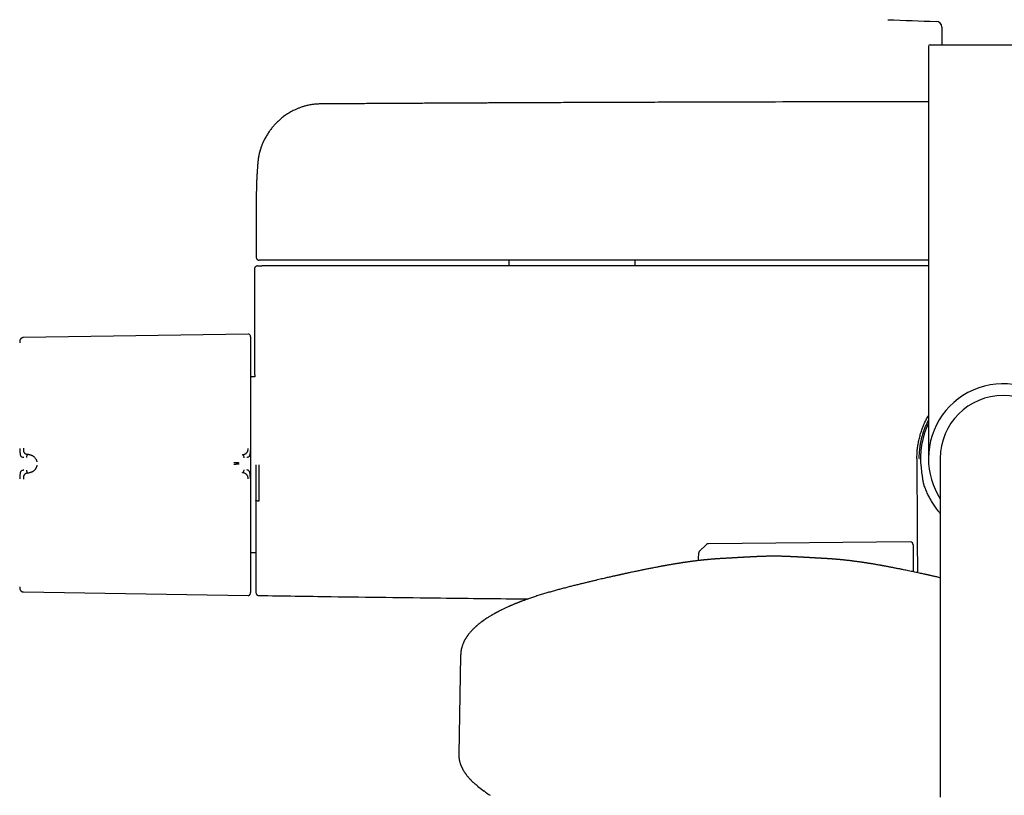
# Model space of a CAD drawing. Header units: millimetres. Extents: x 8 to 1764, y 12 to 2805.
# Tile 5 of 26: x 726 to 898, y 1314 to 1449. Entities that reach past the tile are written whole.
import ezdxf

# ---------------------------------------------------------------- set-up
doc = ezdxf.new("R2010")
doc.units = ezdxf.units.MM

msp = doc.modelspace()

# ---------------------------------------------------------------- linework, layer by layer
at = {"color": 7, "linetype": 'Continuous', "lineweight": 30}
for p, q in [((886.77, 1447.41), (886.77, 1444.36)), ((884.42, 1444.06), (884.42, 1372.36)), ((884.72, 1444.36), (910.12, 1444.36)), ((767.52, 1417.84), (767.52, 1417.8)), ((767.52, 1417.8), (767.52, 1407.36)), ((811.42, 1406.86), (811.42, 1405.86)), ((833.42, 1405.86), (833.42, 1406.86)), ((767.22, 1405.36), (767.22, 1391.83)), ((766.1, 1394), (727.01, 1393.4)), ((766.59, 1393.03), (766.58, 1393.2)), ((767.24, 1386.56), (766.59, 1386.56)), ((727.95, 1373.04), (727.8, 1373.05)), ((882.82, 1372.36), (882.86, 1372.35)), ((882.82, 1372.36), (882.86, 1372.35)), ((886.47, 1372.36), (886.47, 1313.4)), ((883.14, 1370.7), (883.14, 1370.69)), ((727.8, 1369.82), (727.95, 1369.84)), ((845.83, 1357.37), (844.57, 1356.14)), ((881.26, 1357.82), (846.17, 1357.51)), ((881.77, 1357.32), (881.77, 1352.63)), ((766.59, 1355.96), (767.42, 1355.96)), ((866.22, 1354.95), (866.22, 1354.95)), ((727.01, 1349.12), (766.1, 1348.52)), ((803.05, 1338), (802.74, 1320.9)), ((806.01, 1315.36), (805.81, 1315.51)), ((806, 1315.35), (807.13, 1314.47))]:
    msp.add_line(p, q, dxfattribs=at)
at = {"color": 7, "linetype": 'Continuous', "lineweight": 30, "flags": 128}
for points in [[(767.43, 1371.26), (767.43, 1371.21), (767.43, 1371.13), (767.43, 1370.99), (767.43, 1370.82), (767.43, 1370.61), (767.43, 1370.36), (767.43, 1370.08), (767.43, 1369.76), (767.43, 1369.44), (767.43, 1369.09), (767.43, 1368.95), (767.43, 1368.8), (767.43, 1368.65), (767.43, 1368.55), (767.43, 1367.88), (767.43, 1367.22), (767.43, 1366.57), (767.43, 1365.92), (767.43, 1365.28), (767.43, 1364.32), (767.43, 1363.84), (767.43, 1363.61), (767.43, 1363.55), (767.43, 1363.54), (767.43, 1363.53), (767.43, 1363.53), (767.43, 1363.53), (767.43, 1363.53), (767.43, 1363.53), (767.43, 1363.53), (767.43, 1363.48), (767.43, 1363.39), (767.43, 1363.26), (767.43, 1363.1), (767.43, 1362.9), (767.43, 1362.68), (767.43, 1362.43), (767.43, 1362.14), (767.43, 1361.83), (767.43, 1361.48), (767.43, 1361.24), (767.43, 1361.07), (767.43, 1360.95), (767.43, 1360.82), (767.43, 1360.7), (767.43, 1360.57), (767.43, 1360.11), (767.43, 1359.63), (767.43, 1359.15), (767.43, 1358.86), (767.43, 1358.56), (767.43, 1358.26), (767.43, 1357.96), (767.43, 1357.62), (767.43, 1357.31), (767.43, 1357.04), (767.43, 1356.81), (767.43, 1356.62), (767.43, 1356.45), (767.43, 1356.24), (767.43, 1356.01), (767.43, 1355.78), (767.43, 1355.53), (767.43, 1355.27), (767.43, 1355.04), (767.43, 1354.45), (767.43, 1353.9), (767.43, 1353.53), (767.43, 1353.2), (767.43, 1352.91), (767.43, 1352.61), (767.43, 1352.32), (767.43, 1352.22), (767.43, 1352.13), (767.43, 1352.03), (767.43, 1351.94), (767.43, 1351.85), (767.43, 1351.79), (767.43, 1351.65), (767.43, 1351.51), (767.43, 1351.37), (767.43, 1351.24), (767.43, 1351.11), (767.43, 1350.99), (767.43, 1350.91), (767.43, 1350.84), (767.43, 1350.78), (767.43, 1350.74), (767.43, 1350.71), (767.43, 1350.69), (767.43, 1350.67), (767.43, 1350.67), (767.43, 1350.67)], [(767.47, 1371.26), (767.47, 1370.71), (767.47, 1370.12), (767.47, 1369.5), (767.47, 1368.84), (767.47, 1368.13), (767.47, 1367.85), (767.47, 1367.57), (767.47, 1367.28), (767.47, 1367), (767.47, 1366.72), (767.47, 1366.42), (767.47, 1366.09), (767.47, 1365.77), (767.47, 1365.45), (767.47, 1365.09), (767.47, 1365.08), (767.47, 1365.07), (767.47, 1365.07), (767.47, 1365.07), (767.47, 1365.07), (767.47, 1365.07), (767.47, 1365.07), (767.47, 1365.07), (767.47, 1365.07), (767.47, 1365.07)], [(844.42, 1355.8), (844.39, 1354.99), (844.38, 1354.58)]]:
    msp.add_lwpolyline(points, dxfattribs=at)
at = {"color": 7, "linetype": 'Continuous', "lineweight": 30}
for centre, radius, start, end in [((897.42, 1889.51), 441.25, 267.3946, 268.4905), ((885.77, 1447.41), 1, 0, 88.4905), ((884.72, 1444.06), 0.3, 90, 180), ((766.11, 1393.6), 0.396, 16.6163, 90.8829), ((897.42, 1372.36), 13, 327.3846, 180), ((897.42, 1372.36), 10.95, 0, 180), ((897.42, 1372.36), 14.37, 154.7516, 186.6248), ((897.42, 1372.36), 13, 180, 212.6154), ((846.18, 1357.01), 0.5, 90.5, 134.362), ((881.27, 1357.32), 0.5, 0, 90.5), ((844.92, 1355.78), 0.5, 134.362, 178.2461), ((764.2, 1349.48), 2.39, 343.3885, 360), ((1767.22, 1371.26), 1000, 181.17981, 181.27569)]:
    msp.add_arc(centre, radius, start, end, dxfattribs=at)
for points, knots in [([(778.63, 1434.05), (778.41, 1434.04), (777.97, 1434.03), (777.34, 1433.96), (776.73, 1433.86), (776.15, 1433.72), (775.61, 1433.57), (775.09, 1433.39), (774.61, 1433.2), (774.16, 1433), (773.75, 1432.78), (773.35, 1432.56), (772.97, 1432.33), (772.6, 1432.08), (772.28, 1431.85), (771.99, 1431.62), (771.64, 1431.33), (771.23, 1430.96), (770.77, 1430.5), (770.34, 1430.01), (769.94, 1429.5), (769.56, 1428.96), (769.21, 1428.38), (768.91, 1427.82), (768.66, 1427.29), (768.46, 1426.8), (768.28, 1426.28), (768.11, 1425.74), (767.98, 1425.17), (767.87, 1424.6), (767.83, 1424.22), (767.81, 1424.04)], [0, 0, 0, 0, 0.041428, 0.081257, 0.119522, 0.156246, 0.191445, 0.225127, 0.257295, 0.287935, 0.317016, 0.344531, 0.373478, 0.400441, 0.425415, 0.448392, 0.469392, 0.509904, 0.551682, 0.590768, 0.630898, 0.672067, 0.714271, 0.757578, 0.789644, 0.822788, 0.857005, 0.892305, 0.928697, 0.966153, 1, 1, 1, 1]), ([(884.42, 1434.42), (882.67, 1434.42), (874.23, 1434.42), (859.08, 1434.39), (844.98, 1434.36), (836.86, 1434.33), (834.74, 1434.32), (832.62, 1434.32), (830.5, 1434.31), (828.37, 1434.3), (826.27, 1434.29), (824.24, 1434.29), (822.31, 1434.28), (820.49, 1434.27), (818.7, 1434.26), (816.95, 1434.26), (815.24, 1434.25), (813.95, 1434.24), (813.04, 1434.24), (812.5, 1434.24), (811.93, 1434.23), (811.33, 1434.23), (810.7, 1434.23), (809.99, 1434.23), (809.21, 1434.22), (808.34, 1434.22), (807.44, 1434.21), (806.48, 1434.21), (805.47, 1434.2), (804.41, 1434.2), (803.31, 1434.19), (802.16, 1434.19), (800.96, 1434.18), (799.72, 1434.17), (798.44, 1434.17), (797.11, 1434.16), (795.74, 1434.15), (794.32, 1434.15), (792.86, 1434.14), (791.35, 1434.13), (789.79, 1434.12), (788.24, 1434.11), (786.69, 1434.1), (785.15, 1434.09), (783.57, 1434.08), (781.95, 1434.08), (780.3, 1434.06), (779.19, 1434.05), (778.63, 1434.05)], [0, 0, 0, 0, 0.049527, 0.239495, 0.429463, 0.449523, 0.469584, 0.489645, 0.509705, 0.529766, 0.549807, 0.569508, 0.587171, 0.604453, 0.621356, 0.637879, 0.654022, 0.669785, 0.674665, 0.679755, 0.685139, 0.690817, 0.696788, 0.703054, 0.710815, 0.718984, 0.727561, 0.736546, 0.746135, 0.756149, 0.766588, 0.777451, 0.78874, 0.800453, 0.812591, 0.825154, 0.838141, 0.851554, 0.865391, 0.879653, 0.89434, 0.909452, 0.923677, 0.938259, 0.953199, 0.968497, 0.984164, 1, 1, 1, 1]), ([(769.2, 1428.35), (769.19, 1428.34), (769.14, 1428.24), (769.06, 1428.1), (768.97, 1427.93), (768.91, 1427.81), (768.85, 1427.69), (768.79, 1427.57), (768.74, 1427.46), (768.7, 1427.36), (768.65, 1427.26), (768.6, 1427.14), (768.53, 1426.98), (768.46, 1426.79), (768.37, 1426.56), (768.28, 1426.3), (768.22, 1426.08), (768.17, 1425.92), (768.14, 1425.83), (768.12, 1425.75), (768.1, 1425.67), (768.08, 1425.6), (768.06, 1425.5), (768.03, 1425.37), (767.99, 1425.22), (767.96, 1425.08), (767.94, 1424.94), (767.91, 1424.81), (767.89, 1424.67), (767.87, 1424.54), (767.85, 1424.39), (767.83, 1424.23), (767.81, 1424.09), (767.8, 1423.99), (767.8, 1423.96)], [0, 0, 0, 0, 0.00924, 0.070874, 0.103124, 0.133689, 0.162569, 0.189764, 0.215272, 0.239092, 0.261225, 0.288874, 0.32554, 0.371225, 0.422443, 0.481652, 0.548859, 0.571885, 0.589812, 0.607416, 0.624697, 0.641656, 0.658291, 0.692849, 0.725923, 0.757488, 0.787543, 0.816113, 0.844139, 0.874227, 0.906414, 0.940749, 0.977292, 1, 1, 1, 1]), ([(767.8, 1423.96), (767.8, 1423.93), (767.79, 1423.86), (767.78, 1423.74), (767.77, 1423.62), (767.76, 1423.5), (767.75, 1423.38), (767.74, 1423.27), (767.73, 1423.15), (767.72, 1423.01), (767.71, 1422.85), (767.7, 1422.66), (767.68, 1422.47), (767.67, 1422.28), (767.66, 1422.09), (767.65, 1421.9), (767.63, 1421.72), (767.62, 1421.55), (767.62, 1421.38), (767.61, 1421.21), (767.6, 1421.04), (767.59, 1420.85), (767.58, 1420.66), (767.57, 1420.47), (767.56, 1420.28), (767.56, 1420.1), (767.55, 1419.93), (767.55, 1419.76), (767.54, 1419.6), (767.54, 1419.43), (767.53, 1419.27), (767.53, 1419.11), (767.53, 1418.95), (767.53, 1418.77), (767.52, 1418.61), (767.52, 1418.48), (767.52, 1418.36), (767.52, 1418.25), (767.52, 1418.14), (767.52, 1418.03), (767.52, 1417.93), (767.52, 1417.86), (767.52, 1417.82)], [0, 0, 0, 0, 0.014073, 0.0344528, 0.0534633, 0.0718434, 0.0898157, 0.1075742, 0.1259077, 0.1453439, 0.1742856, 0.2037688, 0.2333691, 0.2638149, 0.2953103, 0.3252321, 0.3535692, 0.3809331, 0.4075301, 0.4353849, 0.4637378, 0.4935908, 0.5247043, 0.5570067, 0.5889962, 0.6175063, 0.6446041, 0.6717311, 0.6991847, 0.7268644, 0.7545802, 0.7823276, 0.8107305, 0.8414456, 0.8745619, 0.8941998, 0.914594, 0.9347085, 0.9533032, 0.9703799, 0.9859436, 1, 1, 1, 1]), ([(767.52, 1407.36), (767.52, 1407.32), (767.53, 1407.24), (767.56, 1407.15), (767.59, 1407.09), (767.62, 1407.05), (767.64, 1407.03), (767.67, 1406.99), (767.72, 1406.96), (767.78, 1406.92), (767.85, 1406.88), (767.94, 1406.86), (767.99, 1406.86), (768.02, 1406.86)], [0, 0, 0, 0, 0.120653, 0.223633, 0.303955, 0.334767, 0.36325, 0.400668, 0.478387, 0.584053, 0.701568, 0.840573, 1, 1, 1, 1]), ([(768.25, 1406.86), (768.25, 1406.86), (768.25, 1406.86), (768.25, 1406.86), (768.25, 1406.86), (768.24, 1406.86), (768.24, 1406.86), (768.23, 1406.86), (768.23, 1406.86), (768.23, 1406.86), (768.23, 1406.86), (768.23, 1406.86), (768.22, 1406.86), (768.22, 1406.86), (768.22, 1406.86), (768.22, 1406.86), (768.22, 1406.86), (768.21, 1406.86), (768.2, 1406.86), (768.19, 1406.86), (768.19, 1406.86), (768.18, 1406.86), (768.18, 1406.86), (768.15, 1406.86), (768.1, 1406.86), (768.05, 1406.86), (768.02, 1406.86), (768.02, 1406.86), (768.02, 1406.86)], [0, 0, 0, 0, 0.007098, 0.015378, 0.024839, 0.034649, 0.043776, 0.052903, 0.06203, 0.064029, 0.065774, 0.067837, 0.070218, 0.072918, 0.075936, 0.079273, 0.09009, 0.103316, 0.125041, 0.139826, 0.154331, 0.168837, 0.183346, 0.197858, 0.353332, 0.630969, 0.878854, 1, 1, 1, 1]), ([(768.75, 1406.86), (768.72, 1406.86), (768.65, 1406.86), (768.56, 1406.86), (768.48, 1406.86), (768.41, 1406.86), (768.36, 1406.86), (768.33, 1406.86), (768.29, 1406.86), (768.27, 1406.86), (768.26, 1406.86), (768.25, 1406.86)], [0, 0, 0, 0, 0.124313, 0.250379, 0.373554, 0.499975, 0.581965, 0.664762, 0.749742, 0.866522, 1, 1, 1, 1]), ([(884.42, 1406.86), (883.6, 1406.86), (876.5, 1406.86), (863.11, 1406.86), (844.23, 1406.86), (825.36, 1406.86), (806.49, 1406.86), (787.62, 1406.86), (775.04, 1406.86), (768.75, 1406.86)], [0, 0, 0, 0, 0.021098, 0.184242, 0.347388, 0.510536, 0.673686, 0.836841, 1, 1, 1, 1]), ([(767.72, 1405.86), (767.67, 1405.85), (767.57, 1405.84), (767.44, 1405.78), (767.33, 1405.68), (767.26, 1405.57), (767.22, 1405.46), (767.22, 1405.38), (767.22, 1405.35)], [0, 0, 0, 0, 0.176854, 0.367296, 0.563683, 0.716408, 0.862915, 1, 1, 1, 1]), ([(767.72, 1405.86), (767.72, 1405.86), (767.72, 1405.86), (767.76, 1405.86), (767.83, 1405.86), (767.92, 1405.86), (767.96, 1405.86)], [0, 0, 0, 0, 0.129979, 0.419964, 0.709967, 1, 1, 1, 1]), ([(767.96, 1405.86), (767.97, 1405.86), (767.97, 1405.86), (768, 1405.86), (768.05, 1405.86), (768.12, 1405.86), (768.2, 1405.86), (768.29, 1405.86), (768.38, 1405.86), (768.45, 1405.86), (768.48, 1405.86)], [0, 0, 0, 0, 0.120081, 0.240494, 0.369919, 0.499995, 0.62942, 0.759495, 0.879582, 1, 1, 1, 1]), ([(884.42, 1405.86), (883.59, 1405.86), (876.47, 1405.86), (863.03, 1405.86), (844.12, 1405.86), (825.21, 1405.86), (806.3, 1405.86), (787.39, 1405.86), (774.78, 1405.86), (768.48, 1405.86)], [0, 0, 0, 0, 0.0213265, 0.1844324, 0.3475398, 0.5106494, 0.6737621, 0.8368787, 1, 1, 1, 1]), ([(726.42, 1392.89), (726.41, 1392.86), (726.38, 1392.73), (726.38, 1392.6), (726.37, 1392.5)], [0, 0, 0, 0, 0.219601, 1, 1, 1, 1]), ([(727.01, 1393.4), (726.97, 1393.39), (726.9, 1393.39), (726.8, 1393.36), (726.71, 1393.32), (726.62, 1393.25), (726.54, 1393.17), (726.48, 1393.09), (726.44, 1392.99), (726.42, 1392.92), (726.41, 1392.89)], [0, 0, 0, 0, 0.118974, 0.24329, 0.370908, 0.500425, 0.629749, 0.757022, 0.881088, 1, 1, 1, 1]), ([(766.58, 1393.2), (766.58, 1393.21), (766.58, 1393.24), (766.58, 1393.28), (766.57, 1393.32), (766.57, 1393.36), (766.56, 1393.39), (766.56, 1393.43), (766.55, 1393.45), (766.55, 1393.48), (766.54, 1393.52), (766.53, 1393.58), (766.51, 1393.64), (766.5, 1393.69), (766.49, 1393.7)], [0, 0, 0, 0, 0.148706, 0.350976, 0.476305, 0.57918, 0.660142, 0.720609, 0.744277, 0.764669, 0.810187, 0.867385, 0.949069, 1, 1, 1, 1]), ([(766.59, 1372.23), (766.59, 1372.52), (766.59, 1373.1), (766.59, 1373.97), (766.59, 1374.84), (766.59, 1375.72), (766.59, 1376.54), (766.59, 1377.3), (766.59, 1377.99), (766.59, 1378.68), (766.59, 1379.37), (766.59, 1380.12), (766.59, 1380.92), (766.59, 1381.77), (766.59, 1382.61), (766.59, 1383.43), (766.59, 1384.22), (766.59, 1384.98), (766.59, 1385.72), (766.59, 1386.43), (766.59, 1387.11), (766.59, 1387.76), (766.59, 1388.38), (766.59, 1388.97), (766.59, 1389.52), (766.59, 1390), (766.59, 1390.4), (766.59, 1390.75), (766.59, 1391.08), (766.59, 1391.37), (766.59, 1391.67), (766.59, 1391.96), (766.59, 1392.23), (766.59, 1392.46), (766.59, 1392.65), (766.59, 1392.8), (766.59, 1392.91), (766.59, 1392.98), (766.59, 1393.03), (766.59, 1393.03), (766.59, 1393.03)], [0, 0, 0, 0, 0.025952, 0.051905, 0.078484, 0.105246, 0.132415, 0.154017, 0.175632, 0.197665, 0.219769, 0.241891, 0.270552, 0.29922, 0.328199, 0.35726, 0.386479, 0.415276, 0.444127, 0.473038, 0.50197, 0.53138, 0.560795, 0.590076, 0.619305, 0.648378, 0.671087, 0.693811, 0.71623, 0.738581, 0.760951, 0.788826, 0.816706, 0.844065, 0.871258, 0.898052, 0.924, 0.949742, 0.974865, 1, 1, 1, 1]), ([(767.22, 1391.83), (767.22, 1391.77), (767.22, 1391.35), (767.22, 1390.56), (767.23, 1389.65), (767.23, 1388.93), (767.23, 1388.42), (767.23, 1387.95), (767.23, 1387.5), (767.24, 1387.05), (767.24, 1386.73), (767.24, 1386.57), (767.24, 1386.56)], [0, 0, 0, 0, 0.036933, 0.241767, 0.452203, 0.557368, 0.653378, 0.739189, 0.823672, 0.908166, 0.991801, 1, 1, 1, 1]), ([(882.42, 1372.36), (882.42, 1372.64), (882.43, 1373.2), (882.5, 1374.04), (882.62, 1374.87), (882.79, 1375.7), (883, 1376.51), (883.25, 1377.31), (883.55, 1378.1), (883.9, 1378.87), (884.19, 1379.45), (884.37, 1379.76), (884.42, 1379.83)], [0, 0, 0, 0, 0.107524, 0.215048, 0.322572, 0.430096, 0.53762, 0.645144, 0.752668, 0.860192, 0.967716, 1, 1, 1, 1]), ([(882.82, 1372.36), (882.82, 1372.53), (882.82, 1372.86), (882.85, 1373.36), (882.89, 1373.86), (882.96, 1374.41), (883.06, 1375.02), (883.19, 1375.68), (883.36, 1376.33), (883.57, 1376.98), (883.8, 1377.62), (884.05, 1378.22), (884.26, 1378.68), (884.38, 1378.93), (884.42, 1378.99)], [0, 0, 0, 0, 0.072689, 0.145377, 0.218322, 0.291265, 0.3886, 0.48599, 0.583327, 0.682107, 0.78094, 0.879726, 0.967533, 1, 1, 1, 1]), ([(726.41, 1374.06), (726.41, 1373.96), (726.42, 1373.77), (726.42, 1373.5), (726.43, 1373.25), (726.46, 1373.04), (726.5, 1372.88), (726.55, 1372.76), (726.62, 1372.7), (726.72, 1372.64), (726.83, 1372.6), (726.97, 1372.58), (727.05, 1372.58), (727.1, 1372.57), (727.11, 1372.57), (727.11, 1372.57), (727.12, 1372.57)], [0, 0, 0, 0, 0.117772, 0.228252, 0.33124, 0.427014, 0.515099, 0.595624, 0.669421, 0.735797, 0.846044, 0.926768, 0.978141, 0.992758, 0.997301, 1, 1, 1, 1]), ([(727.01, 1374.13), (727.01, 1374.08), (727.01, 1374), (727.01, 1373.89), (727.02, 1373.8), (727.03, 1373.73), (727.04, 1373.66), (727.06, 1373.57), (727.1, 1373.47), (727.14, 1373.39), (727.18, 1373.34), (727.22, 1373.29), (727.25, 1373.26), (727.29, 1373.23), (727.33, 1373.21), (727.37, 1373.18), (727.42, 1373.16), (727.48, 1373.13), (727.55, 1373.1), (727.66, 1373.07), (727.75, 1373.06), (727.8, 1373.05)], [0, 0, 0, 0, 0.06903, 0.134235, 0.175164, 0.213842, 0.250153, 0.316409, 0.379903, 0.440877, 0.499493, 0.531343, 0.56443, 0.598777, 0.634403, 0.671316, 0.709518, 0.749005, 0.806292, 0.890329, 1, 1, 1, 1]), ([(765.13, 1373.01), (765.13, 1373.01), (765.13, 1373.01), (765.14, 1373.01), (765.15, 1373.01), (765.18, 1373.01), (765.22, 1373.02), (765.25, 1373.02), (765.29, 1373.03), (765.33, 1373.04), (765.37, 1373.05), (765.42, 1373.07), (765.48, 1373.09), (765.55, 1373.12), (765.62, 1373.16), (765.69, 1373.2), (765.74, 1373.24), (765.81, 1373.29), (765.88, 1373.36), (765.94, 1373.44), (766, 1373.53), (766.04, 1373.62), (766.07, 1373.72), (766.09, 1373.83), (766.1, 1373.95), (766.1, 1374.03), (766.1, 1374.08)], [0, 0, 0, 0, 0.000491, 0.00471, 0.016802, 0.036352, 0.063454, 0.085778, 0.111551, 0.140816, 0.173613, 0.20998, 0.249951, 0.306472, 0.35978, 0.409814, 0.456539, 0.499944, 0.569692, 0.634786, 0.695347, 0.751725, 0.809512, 0.868825, 0.931233, 1, 1, 1, 1]), ([(766.49, 1374.04), (766.49, 1373.95), (766.49, 1373.77), (766.47, 1373.5), (766.45, 1373.25), (766.4, 1373.01), (766.34, 1372.84), (766.28, 1372.72), (766.2, 1372.63), (766.06, 1372.56), (765.93, 1372.54), (765.87, 1372.53)], [0, 0, 0, 0, 0.12498, 0.249974, 0.375129, 0.4995, 0.626711, 0.691987, 0.75435, 0.875912, 1, 1, 1, 1]), ([(727.8, 1373.05), (727.78, 1373.05), (727.75, 1373.04), (727.7, 1373), (727.66, 1372.95), (727.61, 1372.85), (727.56, 1372.72), (727.54, 1372.6), (727.54, 1372.54)], [0, 0, 0, 0, 0.111321, 0.223608, 0.341847, 0.467306, 0.733252, 1, 1, 1, 1]), ([(727.95, 1373.04), (727.95, 1373.04), (727.95, 1373.04), (727.96, 1373.04), (727.97, 1373.04), (727.99, 1373.04), (728.02, 1373.04), (728.06, 1373.03), (728.11, 1373.02), (728.15, 1373.01), (728.21, 1373), (728.26, 1372.99), (728.33, 1372.97), (728.4, 1372.94), (728.47, 1372.91), (728.54, 1372.88), (728.6, 1372.84), (728.66, 1372.81), (728.71, 1372.77), (728.76, 1372.74), (728.85, 1372.67), (728.96, 1372.57), (729.08, 1372.42), (729.18, 1372.27), (729.25, 1372.13), (729.3, 1372), (729.33, 1371.87), (729.35, 1371.78), (729.36, 1371.74)], [0, 0, 0, 0, 0.000168, 0.001366, 0.004586, 0.016604, 0.036112, 0.063203, 0.085536, 0.111339, 0.140658, 0.173547, 0.210058, 0.250245, 0.293157, 0.333715, 0.371864, 0.407554, 0.440746, 0.471406, 0.499508, 0.598574, 0.690499, 0.775233, 0.835887, 0.893463, 0.948098, 1, 1, 1, 1]), ([(765.4, 1372.49), (765.39, 1372.55), (765.38, 1372.64), (765.34, 1372.75), (765.31, 1372.83), (765.27, 1372.9), (765.23, 1372.96), (765.18, 1373), (765.14, 1373), (765.13, 1373.01)], [0, 0, 0, 0, 0.265969, 0.400576, 0.531824, 0.657229, 0.775647, 0.8883, 1, 1, 1, 1]), ([(766.59, 1370.62), (766.59, 1370.95), (766.59, 1371.49), (766.59, 1372.03), (766.59, 1372.23)], [0, 0, 0, 0, 0.612782, 1, 1, 1, 1]), ([(882.42, 1372.36), (882.42, 1372.18), (882.42, 1371.82), (882.42, 1371.32), (882.42, 1370.84), (882.42, 1370.4), (882.42, 1369.58), (882.42, 1367.93), (882.43, 1366.29), (882.43, 1365.04), (882.43, 1364.6), (882.43, 1364.14), (882.44, 1363.65), (882.44, 1363.12), (882.44, 1362.56), (882.44, 1361.94), (882.45, 1361.27), (882.45, 1360.54), (882.46, 1359.77), (882.46, 1358.96), (882.47, 1358.07), (882.48, 1357.08), (882.48, 1356), (882.49, 1354.86), (882.5, 1353.68), (882.51, 1352.88), (882.52, 1352.47)], [0, 0, 0, 0, 0.027419, 0.053023, 0.076812, 0.098787, 0.119614, 0.201306, 0.346957, 0.367742, 0.3894, 0.412694, 0.437625, 0.464191, 0.492395, 0.522234, 0.556948, 0.593642, 0.632315, 0.672969, 0.715602, 0.767401, 0.821851, 0.878951, 0.938703, 1, 1, 1, 1]), ([(727.12, 1370.3), (727.11, 1370.3), (727.09, 1370.3), (727.05, 1370.3), (726.98, 1370.29), (726.89, 1370.28), (726.79, 1370.25), (726.7, 1370.22), (726.62, 1370.17), (726.55, 1370.1), (726.5, 1369.98), (726.46, 1369.81), (726.43, 1369.6), (726.42, 1369.35), (726.42, 1369.08), (726.41, 1368.89), (726.41, 1368.79)], [0, 0, 0, 0, 0.0075393, 0.0326022, 0.0741798, 0.1249292, 0.188679, 0.2655647, 0.3319143, 0.4056341, 0.4860449, 0.5739841, 0.669568, 0.7723255, 0.8825374, 1, 1, 1, 1]), ([(727.54, 1370.34), (727.54, 1370.28), (727.56, 1370.17), (727.61, 1370.03), (727.66, 1369.93), (727.7, 1369.88), (727.75, 1369.84), (727.78, 1369.83), (727.8, 1369.82)], [0, 0, 0, 0, 0.2667478, 0.5326935, 0.6581531, 0.7763921, 0.8886794, 1, 1, 1, 1]), ([(729.36, 1371.16), (729.35, 1371.12), (729.33, 1371.03), (729.3, 1370.9), (729.25, 1370.78), (729.19, 1370.67), (729.14, 1370.58), (729.1, 1370.51), (729.05, 1370.44), (728.99, 1370.37), (728.94, 1370.31), (728.87, 1370.25), (728.8, 1370.19), (728.71, 1370.12), (728.64, 1370.07), (728.58, 1370.04), (728.55, 1370.02), (728.52, 1370), (728.49, 1369.99), (728.46, 1369.97), (728.43, 1369.96), (728.36, 1369.93), (728.27, 1369.9), (728.16, 1369.87), (728.08, 1369.85), (728.02, 1369.85), (727.99, 1369.84), (727.97, 1369.84), (727.96, 1369.84), (727.95, 1369.84), (727.95, 1369.84), (727.95, 1369.84), (727.95, 1369.84)], [0, 0, 0, 0, 0.0513729, 0.1056652, 0.1631022, 0.2238276, 0.2600471, 0.2973724, 0.3358052, 0.3753432, 0.4159812, 0.457712, 0.5005272, 0.5579595, 0.6251507, 0.6415529, 0.6584298, 0.675777, 0.6935901, 0.7118644, 0.7305947, 0.7497758, 0.8265384, 0.8887841, 0.9369303, 0.9640116, 0.9834945, 0.9954714, 0.9986645, 0.9995643, 0.9998401, 1, 1, 1, 1]), ([(764.54, 1371.56), (764.47, 1371.57), (764.34, 1371.58), (764.15, 1371.6), (763.99, 1371.6), (763.87, 1371.61), (763.74, 1371.61), (763.66, 1371.61), (763.62, 1371.61)], [0, 0, 0, 0, 0.265092, 0.51727, 0.63961, 0.760215, 0.879977, 1, 1, 1, 1]), ([(764.55, 1371.37), (764.48, 1371.36), (764.34, 1371.34), (764.15, 1371.34), (763.99, 1371.33), (763.87, 1371.32), (763.74, 1371.31), (763.66, 1371.3), (763.62, 1371.3)], [0, 0, 0, 0, 0.265292, 0.517949, 0.64034, 0.760779, 0.880223, 1, 1, 1, 1]), ([(765.13, 1369.88), (765.14, 1369.88), (765.18, 1369.89), (765.23, 1369.93), (765.27, 1369.99), (765.31, 1370.06), (765.34, 1370.14), (765.38, 1370.25), (765.39, 1370.34), (765.4, 1370.4)], [0, 0, 0, 0, 0.1117, 0.224353, 0.342772, 0.468177, 0.599425, 0.734033, 1, 1, 1, 1]), ([(766.49, 1368.82), (766.49, 1368.92), (766.49, 1369.1), (766.48, 1369.31), (766.47, 1369.44), (766.46, 1369.51), (766.46, 1369.58), (766.44, 1369.68), (766.43, 1369.78), (766.41, 1369.87), (766.39, 1369.94), (766.37, 1370), (766.35, 1370.04), (766.32, 1370.1), (766.29, 1370.17), (766.2, 1370.26), (766.06, 1370.33), (765.94, 1370.35), (765.87, 1370.36)], [0, 0, 0, 0, 0.125554, 0.251039, 0.290001, 0.310057, 0.344618, 0.393554, 0.456767, 0.493798, 0.534579, 0.576341, 0.60187, 0.627562, 0.693703, 0.759502, 0.875658, 1, 1, 1, 1]), ([(766.59, 1349.48), (766.59, 1349.49), (766.59, 1349.5), (766.59, 1349.56), (766.59, 1349.65), (766.59, 1349.78), (766.59, 1349.94), (766.59, 1350.11), (766.59, 1350.29), (766.59, 1350.5), (766.59, 1350.73), (766.59, 1351.01), (766.59, 1351.35), (766.59, 1351.76), (766.59, 1352.2), (766.59, 1352.69), (766.59, 1353.22), (766.59, 1353.77), (766.59, 1354.36), (766.59, 1354.99), (766.59, 1355.65), (766.59, 1356.35), (766.59, 1357.08), (766.59, 1357.84), (766.59, 1358.62), (766.59, 1359.37), (766.59, 1360.08), (766.59, 1360.74), (766.59, 1361.41), (766.59, 1362.09), (766.59, 1362.83), (766.59, 1363.65), (766.59, 1364.53), (766.59, 1365.42), (766.59, 1366.3), (766.59, 1367.19), (766.59, 1368.06), (766.59, 1368.92), (766.59, 1369.77), (766.59, 1370.34), (766.59, 1370.62)], [0, 0, 0, 0, 0.025584, 0.05117, 0.077404, 0.103828, 0.130677, 0.152041, 0.173419, 0.195242, 0.217142, 0.23906, 0.267512, 0.29597, 0.324782, 0.353689, 0.382787, 0.411491, 0.440267, 0.469148, 0.498049, 0.527491, 0.556939, 0.586301, 0.615625, 0.644825, 0.667655, 0.690501, 0.713078, 0.735595, 0.75813, 0.786264, 0.814404, 0.842056, 0.86955, 0.896665, 0.922944, 0.949025, 0.974507, 1, 1, 1, 1]), ([(767.98, 1371.24), (767.98, 1371), (767.98, 1370.55), (767.98, 1369.88), (767.98, 1369.25), (767.98, 1368.65), (767.98, 1368.07), (767.98, 1367.4), (767.98, 1366.64), (767.98, 1365.78), (767.98, 1365.21), (767.98, 1364.93)], [0, 0, 0, 0, 0.109932, 0.213734, 0.312257, 0.406498, 0.497527, 0.586403, 0.724001, 0.861491, 1, 1, 1, 1]), ([(883.14, 1370.69), (883.17, 1370.42), (883.23, 1369.95), (883.32, 1369.28), (883.41, 1368.68), (883.5, 1368.19), (883.6, 1367.79), (883.66, 1367.6), (883.69, 1367.5)], [0, 0, 0, 0, 0.250879, 0.437484, 0.624144, 0.811473, 0.905748, 1, 1, 1, 1]), ([(727.8, 1369.82), (727.78, 1369.82), (727.73, 1369.82), (727.67, 1369.8), (727.62, 1369.79), (727.57, 1369.78), (727.53, 1369.76), (727.5, 1369.75), (727.44, 1369.73), (727.36, 1369.69), (727.27, 1369.62), (727.19, 1369.55), (727.14, 1369.47), (727.1, 1369.41), (727.08, 1369.35), (727.06, 1369.3), (727.05, 1369.25), (727.04, 1369.18), (727.02, 1369.09), (727.01, 1368.98), (727.01, 1368.86), (727.01, 1368.78), (727.01, 1368.73)], [0, 0, 0, 0, 0.050045, 0.095553, 0.136383, 0.17242, 0.203582, 0.229806, 0.251048, 0.341132, 0.424232, 0.500467, 0.559068, 0.620038, 0.651467, 0.683568, 0.716366, 0.749871, 0.805208, 0.865749, 0.930959, 1, 1, 1, 1]), ([(766.1, 1368.79), (766.1, 1368.84), (766.1, 1368.93), (766.09, 1369.05), (766.07, 1369.16), (766.04, 1369.25), (766.01, 1369.32), (765.97, 1369.38), (765.93, 1369.45), (765.87, 1369.53), (765.8, 1369.59), (765.73, 1369.65), (765.65, 1369.7), (765.57, 1369.75), (765.5, 1369.78), (765.45, 1369.8), (765.42, 1369.81), (765.39, 1369.82), (765.35, 1369.84), (765.31, 1369.85), (765.26, 1369.86), (765.22, 1369.87), (765.18, 1369.87), (765.15, 1369.88), (765.14, 1369.88), (765.13, 1369.88), (765.13, 1369.88), (765.13, 1369.88), (765.13, 1369.88), (765.13, 1369.88), (765.13, 1369.88), (765.13, 1369.88)], [0, 0, 0, 0, 0.069381, 0.134474, 0.194647, 0.249723, 0.286616, 0.328877, 0.376647, 0.440744, 0.499958, 0.554703, 0.614664, 0.6798, 0.750013, 0.76892, 0.790509, 0.814753, 0.841618, 0.871065, 0.903043, 0.937492, 0.964713, 0.984146, 0.995886, 0.998893, 0.999683, 0.9999, 0.999964, 0.999986, 1, 1, 1, 1]), ([(883.69, 1367.5), (883.79, 1367.24), (883.99, 1366.72), (884.33, 1365.97), (884.71, 1365.24), (885.12, 1364.55), (885.57, 1363.88), (886.02, 1363.28), (886.33, 1362.93), (886.47, 1362.77)], [0, 0, 0, 0, 0.151103, 0.302207, 0.448608, 0.595122, 0.741523, 0.887923, 1, 1, 1, 1]), ([(767.98, 1364.93), (767.95, 1364.93), (767.88, 1364.93), (767.79, 1364.94), (767.7, 1364.95), (767.62, 1364.97), (767.55, 1364.99), (767.5, 1365.02), (767.47, 1365.04), (767.47, 1365.06), (767.47, 1365.07)], [0, 0, 0, 0, 0.116925, 0.240508, 0.368965, 0.500005, 0.631045, 0.7595, 0.88308, 1, 1, 1, 1]), ([(767.42, 1355.96), (767.42, 1355.88), (767.42, 1355.65), (767.42, 1355.27), (767.42, 1354.8), (767.42, 1354.29), (767.42, 1353.72), (767.42, 1353.11), (767.43, 1352.47), (767.43, 1351.81), (767.43, 1351.21), (767.43, 1350.83), (767.43, 1350.67)], [0, 0, 0, 0, 0.046735, 0.126692, 0.215575, 0.313385, 0.420123, 0.535789, 0.660383, 0.782436, 0.911993, 1, 1, 1, 1]), ([(848.78, 1354.95), (848.72, 1354.95), (848.62, 1354.94), (848.49, 1354.93), (848.39, 1354.93), (848.25, 1354.92), (848.11, 1354.91), (847.97, 1354.9), (847.87, 1354.9), (847.77, 1354.89), (847.66, 1354.88), (847.57, 1354.88), (847.5, 1354.87), (847.43, 1354.87), (847.34, 1354.86), (847.25, 1354.85), (847.16, 1354.85), (847.09, 1354.84), (847.03, 1354.84), (846.99, 1354.83), (846.94, 1354.83), (846.88, 1354.82), (846.81, 1354.82), (846.72, 1354.81), (846.6, 1354.8), (846.48, 1354.79), (846.36, 1354.78), (846.24, 1354.77), (846.14, 1354.76), (846.03, 1354.75), (845.92, 1354.74), (845.8, 1354.73), (845.69, 1354.72), (845.59, 1354.71), (845.5, 1354.7), (845.41, 1354.69), (845.3, 1354.68), (845.18, 1354.67), (845.04, 1354.65), (844.89, 1354.64), (844.75, 1354.62), (844.59, 1354.6), (844.41, 1354.58), (844.21, 1354.56), (844, 1354.53), (843.77, 1354.5), (843.54, 1354.47), (843.3, 1354.44), (843.09, 1354.41), (842.9, 1354.39), (842.72, 1354.36), (842.56, 1354.34), (842.41, 1354.32), (842.27, 1354.3), (842.16, 1354.28), (842.07, 1354.27), (842, 1354.26), (841.9, 1354.24), (841.78, 1354.23), (841.64, 1354.21), (841.48, 1354.18), (841.32, 1354.16), (841.15, 1354.13), (840.98, 1354.1), (840.83, 1354.08), (840.64, 1354.05), (840.42, 1354.01), (840.19, 1353.97), (839.97, 1353.94), (839.76, 1353.9), (839.55, 1353.87), (839.35, 1353.83), (839.17, 1353.8), (839.02, 1353.77), (838.89, 1353.75), (838.77, 1353.73), (838.66, 1353.71), (838.58, 1353.69), (838.52, 1353.68), (838.45, 1353.67), (838.36, 1353.65), (838.24, 1353.63), (838.1, 1353.61), (837.95, 1353.58), (837.79, 1353.55), (837.6, 1353.51), (837.41, 1353.48), (837.14, 1353.43), (836.82, 1353.36), (836.44, 1353.29), (836.09, 1353.22), (835.75, 1353.15), (835.45, 1353.09), (835.16, 1353.04), (834.89, 1352.98), (834.6, 1352.92), (834.28, 1352.86), (833.94, 1352.78), (833.56, 1352.7), (833.16, 1352.62), (832.76, 1352.54), (832.42, 1352.46), (832.13, 1352.4), (831.91, 1352.35), (831.69, 1352.31), (831.48, 1352.26), (831.28, 1352.21), (831.1, 1352.18), (830.95, 1352.14), (830.84, 1352.12), (830.73, 1352.09), (830.61, 1352.07), (830.45, 1352.03), (830.25, 1351.99), (830.05, 1351.94), (829.83, 1351.89), (829.59, 1351.84), (829.34, 1351.78), (829.05, 1351.72), (828.73, 1351.65), (828.39, 1351.57), (828, 1351.48), (827.57, 1351.38), (827.08, 1351.26), (826.56, 1351.14), (826, 1351.01), (825.43, 1350.87), (824.84, 1350.73), (824.23, 1350.58), (823.6, 1350.43), (822.94, 1350.26), (822.24, 1350.09), (821.52, 1349.9), (820.8, 1349.71), (820.07, 1349.52), (819.35, 1349.32), (818.6, 1349.11), (817.85, 1348.89), (817.08, 1348.66), (816.57, 1348.5), (816.31, 1348.42)], [0, 0, 0, 0, 0.0046436, 0.0083691, 0.0112155, 0.0138059, 0.0220156, 0.0251021, 0.0285467, 0.0323842, 0.0363536, 0.0397202, 0.0420478, 0.0446177, 0.0477907, 0.051509, 0.0548684, 0.0575572, 0.0594787, 0.0610949, 0.0629056, 0.0649192, 0.0671357, 0.0711438, 0.075491, 0.0801402, 0.0849758, 0.0893072, 0.093067, 0.0970819, 0.101254, 0.105878, 0.1102266, 0.1139255, 0.1169745, 0.11987, 0.1241465, 0.1290869, 0.1344324, 0.1398211, 0.1452498, 0.1507176, 0.1574037, 0.164666, 0.1725077, 0.180694, 0.1898489, 0.1982773, 0.2059806, 0.2129611, 0.2192425, 0.2249893, 0.2303181, 0.2351365, 0.2394478, 0.241752, 0.2443344, 0.2476645, 0.2517405, 0.2566665, 0.2623655, 0.2684173, 0.2742483, 0.2798567, 0.2852436, 0.2904103, 0.2990913, 0.3070761, 0.3143665, 0.3212476, 0.328052, 0.3347801, 0.3414311, 0.3457343, 0.3500041, 0.354189, 0.3576758, 0.3602852, 0.3620166, 0.3639842, 0.3669183, 0.3708197, 0.3756887, 0.3802809, 0.3854926, 0.3913238, 0.397774, 0.404403, 0.4167879, 0.4283315, 0.4395715, 0.4498858, 0.4592738, 0.4677345, 0.4758887, 0.4845631, 0.4937621, 0.5044872, 0.515848, 0.5277505, 0.5395978, 0.5512846, 0.557759, 0.5641828, 0.5705561, 0.5768787, 0.5829191, 0.5879798, 0.5921442, 0.5954121, 0.5977833, 0.6014713, 0.606041, 0.6114976, 0.6178413, 0.6237537, 0.6302726, 0.6375014, 0.6455297, 0.6543577, 0.6639859, 0.674415, 0.6868127, 0.700181, 0.7145208, 0.7298332, 0.746119, 0.7617698, 0.7782266, 0.7954897, 0.8135601, 0.8324396, 0.8521296, 0.8726311, 0.8921382, 0.9123306, 0.9332119, 0.9547824, 0.9770436, 1, 1, 1, 1]), ([(857.49, 1355.34), (857.41, 1355.34), (857.21, 1355.34), (856.92, 1355.34), (856.64, 1355.33), (856.38, 1355.33), (856.17, 1355.32), (856, 1355.32), (855.86, 1355.32), (855.75, 1355.31), (855.66, 1355.31), (855.59, 1355.31), (855.55, 1355.31), (855.51, 1355.3), (855.44, 1355.3), (855.34, 1355.3), (855.23, 1355.29), (855.11, 1355.29), (854.98, 1355.28), (854.84, 1355.28), (854.67, 1355.27), (854.51, 1355.26), (854.37, 1355.26), (854.24, 1355.25), (854.09, 1355.24), (853.94, 1355.24), (853.79, 1355.23), (853.66, 1355.22), (853.54, 1355.22), (853.41, 1355.21), (853.3, 1355.2), (853.19, 1355.2), (853.09, 1355.19), (852.99, 1355.19), (852.87, 1355.18), (852.76, 1355.17), (852.64, 1355.17), (852.53, 1355.16), (852.43, 1355.16), (852.35, 1355.15), (852.28, 1355.15), (852.22, 1355.14), (852.14, 1355.14), (852.04, 1355.13), (851.93, 1355.13), (851.83, 1355.12), (851.75, 1355.12), (851.66, 1355.11), (851.57, 1355.11), (851.47, 1355.1), (851.34, 1355.1), (851.21, 1355.09), (851.08, 1355.08), (850.96, 1355.07), (850.86, 1355.07), (850.77, 1355.06), (850.69, 1355.06), (850.6, 1355.05), (850.48, 1355.05), (850.35, 1355.04), (850.2, 1355.03), (850.07, 1355.02), (849.95, 1355.02), (849.84, 1355.01), (849.73, 1355), (849.61, 1355), (849.47, 1354.99), (849.32, 1354.98), (849.15, 1354.97), (848.97, 1354.96), (848.85, 1354.95), (848.78, 1354.95), (848.78, 1354.95)], [0, 0, 0, 0, 0.0265512, 0.058058, 0.0864061, 0.1115513, 0.1334429, 0.149163, 0.1625598, 0.1736099, 0.1832439, 0.1898693, 0.1943603, 0.1987969, 0.2032795, 0.2213428, 0.2334422, 0.2478901, 0.2647042, 0.283082, 0.3004964, 0.3188031, 0.3388386, 0.3607342, 0.3800847, 0.4004506, 0.4193353, 0.4349642, 0.4500917, 0.4672567, 0.4813459, 0.4942596, 0.5064883, 0.5192525, 0.5328138, 0.5489567, 0.5623058, 0.5763985, 0.5884748, 0.5982829, 0.605802, 0.6122748, 0.6221192, 0.6345082, 0.6482894, 0.6597324, 0.6699112, 0.6785537, 0.6891689, 0.7018191, 0.7163714, 0.7324381, 0.7474099, 0.7615234, 0.7731492, 0.7822595, 0.7901341, 0.8005534, 0.8137845, 0.8305869, 0.8468125, 0.861616, 0.8740716, 0.8851957, 0.8980215, 0.9111151, 0.9249156, 0.9410691, 0.9600331, 0.979471, 0.9979973, 1, 1, 1, 1]), ([(866.22, 1354.95), (866.2, 1354.95), (866.14, 1354.95), (866.04, 1354.96), (865.92, 1354.97), (865.79, 1354.97), (865.67, 1354.98), (865.52, 1354.99), (865.36, 1355), (865.18, 1355.01), (865.01, 1355.02), (864.86, 1355.03), (864.73, 1355.03), (864.6, 1355.04), (864.48, 1355.05), (864.33, 1355.06), (864.18, 1355.07), (864.02, 1355.07), (863.87, 1355.08), (863.72, 1355.09), (863.55, 1355.1), (863.38, 1355.11), (863.24, 1355.12), (863.14, 1355.12), (863.06, 1355.13), (862.97, 1355.13), (862.87, 1355.14), (862.77, 1355.14), (862.68, 1355.15), (862.59, 1355.15), (862.5, 1355.16), (862.42, 1355.16), (862.33, 1355.17), (862.24, 1355.17), (862.13, 1355.18), (862.01, 1355.19), (861.89, 1355.19), (861.8, 1355.2), (861.73, 1355.2), (861.67, 1355.2), (861.62, 1355.21), (861.55, 1355.21), (861.47, 1355.21), (861.37, 1355.22), (861.26, 1355.23), (861.14, 1355.23), (861.04, 1355.24), (860.96, 1355.24), (860.9, 1355.24), (860.84, 1355.25), (860.77, 1355.25), (860.69, 1355.25), (860.6, 1355.26), (860.5, 1355.26), (860.39, 1355.27), (860.27, 1355.27), (860.14, 1355.28), (860.02, 1355.28), (859.9, 1355.29), (859.8, 1355.29), (859.71, 1355.3), (859.65, 1355.3), (859.6, 1355.3), (859.54, 1355.3), (859.46, 1355.3), (859.33, 1355.31), (859.16, 1355.31), (858.96, 1355.32), (858.71, 1355.33), (858.43, 1355.33), (858.12, 1355.34), (857.8, 1355.34), (857.59, 1355.34), (857.49, 1355.34)], [0, 0, 0, 0, 0.00537, 0.018929, 0.032037, 0.045039, 0.058168, 0.0734, 0.091806, 0.111169, 0.130268, 0.147211, 0.161839, 0.174841, 0.188707, 0.204032, 0.223007, 0.241466, 0.258486, 0.274575, 0.294456, 0.319009, 0.332736, 0.343935, 0.352804, 0.36255, 0.37435, 0.38759, 0.399387, 0.409375, 0.419531, 0.429758, 0.440073, 0.451133, 0.464542, 0.480346, 0.496876, 0.507436, 0.515732, 0.52189, 0.528677, 0.53729, 0.547715, 0.559731, 0.574923, 0.589656, 0.603006, 0.613227, 0.620512, 0.627886, 0.636331, 0.645841, 0.656984, 0.669714, 0.6841, 0.700126, 0.717358, 0.732868, 0.74934, 0.762614, 0.774347, 0.780622, 0.786429, 0.792351, 0.800875, 0.814089, 0.83104, 0.851684, 0.87596, 0.903804, 0.935153, 0.969953, 1, 1, 1, 1]), ([(886.47, 1351.6), (886.45, 1351.6), (886.31, 1351.63), (886.06, 1351.69), (885.74, 1351.76), (885.45, 1351.83), (885.19, 1351.89), (884.96, 1351.94), (884.75, 1351.98), (884.57, 1352.02), (884.42, 1352.06), (884.31, 1352.08), (884.22, 1352.1), (884.15, 1352.12), (884.05, 1352.14), (883.93, 1352.17), (883.79, 1352.2), (883.56, 1352.25), (883.25, 1352.32), (882.85, 1352.4), (882.46, 1352.49), (882.05, 1352.57), (881.62, 1352.66), (881.17, 1352.76), (880.72, 1352.85), (880.3, 1352.94), (879.96, 1353.01), (879.67, 1353.07), (879.42, 1353.12), (879.15, 1353.17), (878.85, 1353.23), (878.58, 1353.28), (878.33, 1353.33), (878.11, 1353.37), (877.88, 1353.42), (877.64, 1353.46), (877.41, 1353.51), (877.2, 1353.55), (877.03, 1353.58), (876.88, 1353.61), (876.77, 1353.63), (876.68, 1353.64), (876.6, 1353.66), (876.54, 1353.67), (876.49, 1353.68), (876.44, 1353.69), (876.38, 1353.7), (876.31, 1353.71), (876.21, 1353.73), (876.11, 1353.75), (876, 1353.77), (875.89, 1353.79), (875.6, 1353.84), (875.29, 1353.89), (874.94, 1353.95), (874.72, 1353.99), (874.48, 1354.03), (874.26, 1354.06), (874.08, 1354.09), (873.94, 1354.11), (873.78, 1354.14), (873.63, 1354.16), (873.47, 1354.19), (873.32, 1354.21), (873.18, 1354.23), (873.06, 1354.25), (872.96, 1354.26), (872.87, 1354.28), (872.77, 1354.29), (872.62, 1354.31), (872.44, 1354.34), (872.25, 1354.37), (872.06, 1354.39), (871.84, 1354.42), (871.6, 1354.45), (871.36, 1354.48), (871.12, 1354.51), (870.91, 1354.54), (870.7, 1354.57), (870.5, 1354.59), (870.31, 1354.61), (870.14, 1354.63), (869.96, 1354.65), (869.8, 1354.67), (869.65, 1354.68), (869.53, 1354.7), (869.43, 1354.71), (869.34, 1354.71), (869.23, 1354.73), (869.11, 1354.74), (869, 1354.75), (868.89, 1354.76), (868.77, 1354.77), (868.64, 1354.78), (868.5, 1354.79), (868.36, 1354.8), (868.23, 1354.81), (868.12, 1354.82), (868.04, 1354.83), (867.98, 1354.83), (867.91, 1354.84), (867.84, 1354.85), (867.75, 1354.85), (867.67, 1354.86), (867.59, 1354.86), (867.5, 1354.87), (867.39, 1354.88), (867.26, 1354.89), (867.12, 1354.9), (866.98, 1354.9), (866.87, 1354.91), (866.77, 1354.92), (866.69, 1354.92), (866.61, 1354.93), (866.5, 1354.93), (866.37, 1354.94), (866.28, 1354.95), (866.22, 1354.95)], [0, 0, 0, 0, 0.002339, 0.017645, 0.031485, 0.043859, 0.054878, 0.064778, 0.073549, 0.081215, 0.087775, 0.09323, 0.095715, 0.098888, 0.103038, 0.108166, 0.114271, 0.121353, 0.138363, 0.15568, 0.173241, 0.191045, 0.209092, 0.231126, 0.251657, 0.270685, 0.288212, 0.29888, 0.31053, 0.323229, 0.336976, 0.35177, 0.361914, 0.372498, 0.383525, 0.394995, 0.40647, 0.416758, 0.42579, 0.432006, 0.437446, 0.442111, 0.446, 0.449116, 0.451456, 0.453351, 0.456092, 0.459808, 0.464501, 0.469952, 0.475489, 0.481062, 0.486673, 0.518185, 0.528528, 0.539738, 0.551959, 0.565194, 0.572533, 0.580153, 0.588056, 0.596242, 0.604666, 0.612439, 0.620467, 0.627076, 0.63226, 0.636242, 0.640343, 0.649375, 0.65971, 0.669219, 0.679717, 0.691487, 0.704556, 0.718927, 0.731133, 0.743717, 0.755468, 0.766307, 0.776364, 0.786258, 0.796065, 0.805766, 0.814498, 0.821783, 0.826133, 0.831382, 0.837614, 0.844652, 0.851226, 0.857087, 0.863717, 0.871193, 0.879703, 0.887826, 0.895326, 0.901971, 0.905752, 0.909053, 0.912312, 0.916884, 0.921466, 0.926722, 0.931413, 0.935321, 0.941411, 0.94917, 0.957451, 0.964563, 0.970937, 0.97501, 0.979037, 0.98308, 0.987453, 0.993204, 1, 1, 1, 1]), ([(726.37, 1350.02), (726.38, 1349.92), (726.38, 1349.78), (726.41, 1349.65), (726.42, 1349.62)], [0, 0, 0, 0, 0.778978, 1, 1, 1, 1]), ([(726.41, 1349.63), (726.43, 1349.58), (726.45, 1349.48), (726.54, 1349.34), (726.65, 1349.24), (726.77, 1349.17), (726.89, 1349.13), (726.97, 1349.12), (727.01, 1349.12)], [0, 0, 0, 0, 0.178564, 0.367716, 0.561633, 0.713087, 0.860093, 1, 1, 1, 1]), ([(767.43, 1350.67), (767.43, 1350.67), (767.43, 1350.67), (767.43, 1350.67), (767.43, 1350.67), (767.43, 1350.67), (767.43, 1350.67), (767.43, 1350.67)], [0, 0, 0, 0, 0.251394, 0.49494, 0.730639, 0.958489, 1, 1, 1, 1]), ([(766.1, 1348.52), (766.14, 1348.52), (766.2, 1348.52), (766.29, 1348.56), (766.38, 1348.62), (766.45, 1348.7), (766.48, 1348.77), (766.49, 1348.81)], [0, 0, 0, 0, 0.180173, 0.369594, 0.562929, 0.787408, 1, 1, 1, 1]), ([(767.47, 1349), (767.47, 1348.96), (767.48, 1348.88), (767.51, 1348.79), (767.55, 1348.72), (767.59, 1348.66), (767.65, 1348.61), (767.73, 1348.55), (767.84, 1348.5), (767.93, 1348.49), (767.98, 1348.49)], [0, 0, 0, 0, 0.149049, 0.276515, 0.376247, 0.450224, 0.545348, 0.672076, 0.826321, 1, 1, 1, 1]), ([(767.98, 1348.5), (772.17, 1348.44), (782.71, 1348.28), (798.32, 1348.08), (809.73, 1347.96), (814.81, 1347.91)], [0, 0, 0, 0, 0.268909, 0.67506, 1, 1, 1, 1]), ([(816.31, 1348.42), (816.18, 1348.37), (815.92, 1348.29), (815.55, 1348.17), (815.21, 1348.05), (814.89, 1347.94), (814.61, 1347.84), (814.35, 1347.75), (814.11, 1347.66), (813.9, 1347.59), (813.72, 1347.52), (813.56, 1347.46), (813.43, 1347.41), (813.31, 1347.36), (813.23, 1347.33), (813.16, 1347.3), (813.12, 1347.29), (813.07, 1347.27), (813.02, 1347.25), (812.94, 1347.22), (812.82, 1347.17), (812.7, 1347.12), (812.56, 1347.06), (812.42, 1347.01), (812.27, 1346.94), (812.11, 1346.88), (811.96, 1346.81), (811.82, 1346.75), (811.61, 1346.66), (811.36, 1346.55), (811.06, 1346.42), (810.8, 1346.29), (810.56, 1346.18), (810.35, 1346.08), (810.17, 1345.99), (810, 1345.91), (809.85, 1345.83), (809.7, 1345.76), (809.58, 1345.69), (809.47, 1345.63), (809.38, 1345.58), (809.29, 1345.54), (809.19, 1345.48), (809.08, 1345.43), (808.96, 1345.36), (808.82, 1345.28), (808.67, 1345.19), (808.52, 1345.11), (808.37, 1345.02), (808.19, 1344.91), (807.97, 1344.77), (807.72, 1344.62), (807.51, 1344.48), (807.35, 1344.37), (807.24, 1344.3), (807.14, 1344.22), (807.04, 1344.16), (806.96, 1344.1), (806.9, 1344.05), (806.84, 1344.01), (806.8, 1343.98), (806.75, 1343.95), (806.7, 1343.91), (806.64, 1343.87), (806.57, 1343.81), (806.47, 1343.74), (806.36, 1343.65), (806.23, 1343.55), (806.11, 1343.44), (805.99, 1343.35), (805.88, 1343.26), (805.79, 1343.18), (805.72, 1343.11), (805.65, 1343.05), (805.59, 1343), (805.54, 1342.95), (805.49, 1342.9), (805.42, 1342.83), (805.34, 1342.76), (805.25, 1342.67), (805.16, 1342.58), (805.06, 1342.48), (804.95, 1342.35), (804.81, 1342.2), (804.66, 1342.03), (804.51, 1341.85), (804.4, 1341.7), (804.31, 1341.59), (804.26, 1341.51), (804.21, 1341.45), (804.17, 1341.38), (804.12, 1341.31), (804.05, 1341.21), (803.98, 1341.1), (803.9, 1340.97), (803.83, 1340.84), (803.76, 1340.72), (803.7, 1340.6), (803.64, 1340.49), (803.59, 1340.38), (803.52, 1340.23), (803.44, 1340.04), (803.36, 1339.81), (803.3, 1339.62), (803.25, 1339.47), (803.23, 1339.37), (803.2, 1339.27), (803.18, 1339.18), (803.17, 1339.11), (803.16, 1339.06), (803.15, 1339), (803.14, 1338.95), (803.13, 1338.89), (803.12, 1338.82), (803.11, 1338.74), (803.1, 1338.66), (803.09, 1338.58), (803.08, 1338.52), (803.08, 1338.47), (803.07, 1338.43), (803.07, 1338.37), (803.07, 1338.3), (803.06, 1338.21), (803.06, 1338.11), (803.06, 1338.04), (803.05, 1338)], [0, 0, 0, 0, 0.016655, 0.032273, 0.046851, 0.060391, 0.072892, 0.084354, 0.094776, 0.104159, 0.112501, 0.119803, 0.126065, 0.131287, 0.135191, 0.138204, 0.140327, 0.14183, 0.143964, 0.14795, 0.153287, 0.159975, 0.166006, 0.172828, 0.180399, 0.188009, 0.195408, 0.202594, 0.209569, 0.22608, 0.241266, 0.255127, 0.267662, 0.278871, 0.288754, 0.297752, 0.306274, 0.314321, 0.321891, 0.327506, 0.332827, 0.337854, 0.343132, 0.34933, 0.35691, 0.365458, 0.374371, 0.38351, 0.392875, 0.402465, 0.418096, 0.434571, 0.451893, 0.459575, 0.467414, 0.474895, 0.481501, 0.487232, 0.492088, 0.496069, 0.498951, 0.501948, 0.505736, 0.510315, 0.515685, 0.521847, 0.531849, 0.542059, 0.551936, 0.56148, 0.570691, 0.577694, 0.584352, 0.59016, 0.595071, 0.599086, 0.603944, 0.609902, 0.616974, 0.62516, 0.634276, 0.643476, 0.652652, 0.668655, 0.684589, 0.700463, 0.716228, 0.723704, 0.730221, 0.735779, 0.74113, 0.747508, 0.75493, 0.765353, 0.776652, 0.787419, 0.79761, 0.807225, 0.816332, 0.825309, 0.834211, 0.852976, 0.872228, 0.890921, 0.898772, 0.906783, 0.914951, 0.922737, 0.927212, 0.931361, 0.935187, 0.938836, 0.943122, 0.948168, 0.953974, 0.960222, 0.965806, 0.970631, 0.973007, 0.975544, 0.97886, 0.982963, 0.987855, 0.993534, 1, 1, 1, 1]), ([(802.74, 1320.9), (802.74, 1320.85), (802.74, 1320.76), (802.75, 1320.63), (802.75, 1320.54), (802.76, 1320.45), (802.76, 1320.36), (802.77, 1320.25), (802.79, 1320.13), (802.81, 1320), (802.83, 1319.87), (802.86, 1319.72), (802.9, 1319.58), (802.94, 1319.42), (802.98, 1319.29), (803.02, 1319.18), (803.04, 1319.11), (803.07, 1319.04), (803.09, 1318.98), (803.13, 1318.9), (803.17, 1318.8), (803.22, 1318.68), (803.27, 1318.56), (803.33, 1318.45), (803.38, 1318.34), (803.43, 1318.24), (803.49, 1318.14), (803.56, 1318.02), (803.63, 1317.89), (803.72, 1317.76), (803.81, 1317.63), (803.89, 1317.51), (803.98, 1317.39), (804.06, 1317.28), (804.16, 1317.15), (804.29, 1316.99), (804.44, 1316.81), (804.59, 1316.65), (804.72, 1316.52), (804.82, 1316.41), (804.92, 1316.31), (805.02, 1316.21), (805.13, 1316.1), (805.24, 1316), (805.35, 1315.9), (805.48, 1315.79), (805.63, 1315.66), (805.74, 1315.57), (805.8, 1315.52)], [0, 0, 0, 0, 0.021681, 0.041118, 0.058469, 0.07496, 0.090867, 0.110944, 0.1321, 0.15499, 0.180234, 0.205243, 0.230656, 0.257362, 0.285196, 0.299645, 0.312555, 0.32392, 0.334312, 0.346196, 0.364453, 0.385627, 0.406344, 0.4265, 0.444752, 0.463203, 0.482376, 0.502312, 0.526535, 0.552013, 0.577079, 0.600567, 0.622468, 0.642896, 0.662832, 0.698643, 0.733832, 0.771015, 0.793465, 0.814012, 0.833911, 0.85625, 0.881179, 0.899519, 0.920552, 0.944301, 0.970779, 1, 1, 1, 1]), ([(807.14, 1314.49), (807.22, 1314.41), (807.5, 1314.16), (807.9, 1313.92), (808.19, 1313.75)], [0, 0, 0, 0, 0.280529, 1, 1, 1, 1])]:
    msp.add_open_spline(points, degree=3, knots=knots, dxfattribs=at)

doc.saveas('drawing.dxf')
